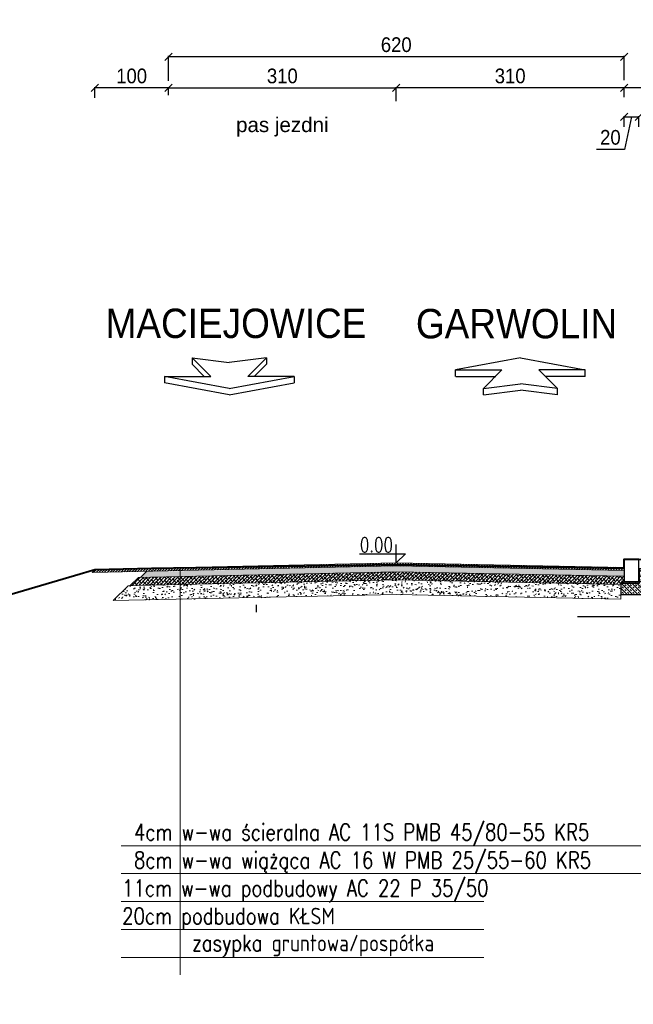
# Model space of a CAD drawing. Header units: metres. Extents: x 0 to 7550187, y 0 to 5738922.
# Tile 3 of 43: x 7549238 to 7549246, y 5738618 to 5738632. Entities that reach past the tile are written whole.
import ezdxf
from ezdxf import colors
from ezdxf.entities.mleader import LeaderData, LeaderLine
from ezdxf.enums import TextEntityAlignment as Align
from ezdxf.math import Vec2, Vec3

# ---------------------------------------------------------------- set-up
doc = ezdxf.new("R2010")
doc.units = ezdxf.units.M
doc.header["$PDSIZE"] = -1
for name, color, linetype, lineweight in [('_STYL_HATCH', 7, 'Continuous', 0), ('_STYL_JEZDNIA', 5, 'Continuous', 0), ('_STYL_OPIS', 4, 'Continuous', 0), ('BETASF1', 164, 'Continuous', 15), ('D_Przekroj_Linia_przekrojowa', 7, 'Continuous', 40), ('LAWY', 5, 'Continuous', 30)]:
    doc.layers.add(name, color=color, linetype=linetype, lineweight=lineweight)
for name, color, linetype in [('_STYL_OPISY', 7, 'Continuous'), ('_STYL_WYMIARY', 7, 'Continuous'), ('D_etykiety', 7, 'Continuous'), ('KRESK', 8, 'Continuous')]:
    doc.layers.add(name, color=color, linetype=linetype)
doc.styles.add('arial', font='arial.ttf', dxfattribs={"width": 0.9})
doc.styles.add('opis_1_50cm', font='arial.ttf', dxfattribs={"height": 12.5})
doc.styles.add('Romans', font='Romans.shx', dxfattribs={"width": 0.75})
doc.styles.get("Standard").update_dxf_attribs({"font": 'romans.shx', "width": 0.75})
doc.dimstyles.new('styl_1-100', dxfattribs={"dimscale": 0.05, "dimtxt": 4, "dimasz": 2, "dimexe": 0.2, "dimexo": 0.08, "dimgap": 1.2, "dimtad": 1, "dimdec": 0, "dimlfac": 100, "dimdsep": 46, "dimtxsty": 'arial', "dimblk": 'OBLIQUE', "dimcen": 1, "dimclrd": 256, "dimclre": 256, "dimclrt": 256, "dimadec": 0, "dimazin": 0, "dimtfac": 1, "dimtdec": 0, "dimtmove": 1, "dimatfit": 3, "dimfxl": 0, "dimlwd": -1, "dimlwe": -1, "dimarcsym": 0})
pattern_1 = [(43.00000000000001, (66584.79195471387, 58272.27298123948), (-0.02165344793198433, 0.02322048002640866), []), (133.0000000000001, (66584.79195471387, 58272.27298123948), (-0.06652737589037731, 0.02478751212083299), [0.079375, -0.047625])]
pattern_2 = [(43.30115242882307, (7549352.999638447, 5738692.038958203), (-0.01714582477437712, 0.01819397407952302), [])]
pattern_3 = [(47.99999999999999, (66524.74504928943, 58128.03520380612), (0.1815174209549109, -0.02228752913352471), [0.01905, -0.20955]), (353, (66524.74504928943, 58128.03520380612), (-0.02855416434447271, 0.1921704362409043), [0.01524, -0.16764058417]), (98.45144469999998, (66524.76017569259, 58128.03334651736), (0.1529632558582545, 0.1698828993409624), [0.01619000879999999, -0.1780902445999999]), (44.18420000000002, (66524.74682218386, 58128.08597286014), (0.2694466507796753, -0.05147723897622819), [0.028575, -0.314325]), (94.63555760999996, (66524.76927605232, 58128.08168311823), (0.2458945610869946, 0.2389901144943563), [0.02428502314, -0.2671356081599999]), (349.1841511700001, (66524.74682218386, 58128.08597286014), (0.245894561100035, 0.2389901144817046), [0.02285996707, -0.25145973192]), (19.00000000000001, (66524.77176348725, 58128.07239414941), (0.1479530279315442, -0.107494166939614), [0.01904999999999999, -0.2095499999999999]), (323.9999999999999, (66524.77176348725, 58128.07239414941), (0.06819244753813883, 0.1819189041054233), [0.01524, -0.16764]), (69.45144499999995, (66524.78409290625, 58128.06343630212), (0.2161454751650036, 0.074424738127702), [0.0161900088, -0.1780899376]), (35.50000000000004, (66524.74504928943, 58128.03520380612), (0.006037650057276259, 0.08439573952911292), [0, -0.165608, 0, -0.17018, 0, -0.168275]), (5.499999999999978, (66524.74504928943, 58128.03520380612), (0.07027520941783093, 0.09778757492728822), [0, -0.09702799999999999, 0, -0.161798, 0, -0.06413500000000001]), (325.5, (66524.6884417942, 58128.03718058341), (0.1353080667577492, -0.01045729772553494), [0, -0.0635, 0, -0.19812, 0, -0.26289]), (315.5000000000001, (66524.6630572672, 58128.03806703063), (0.1489263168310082, 0.02024136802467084), [0, -0.08255, 0, -0.131572, 0, -0.18669])]

# ---------------------------------------------------------------- blocks, each defined once
blk = doc.blocks.new('A$C72FD25B5')
at = {"layer": '_STYL_OPISY', "color": 4}
for p, q in [((0, 0), (-0.4409999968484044, -0.08189999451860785)), ((0, 0), (0.4410000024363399, -0.08190000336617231)), ((-0.4409999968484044, -0.08189999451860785), (-0.1260000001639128, -0.08189999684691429)), ((-0.1260000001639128, -0.08189999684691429), (-0.251999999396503, -0.2078999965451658)), ((0.1260000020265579, -0.08190000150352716), (0.2520000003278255, -0.2078999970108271)), ((0.4410000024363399, -0.08190000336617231), (0.1260000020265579, -0.08190000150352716)), ((-0.251999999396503, -0.2078999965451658), (2.793967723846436e-09, -0.1763999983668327)), ((0.2520000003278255, -0.2078999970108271), (2.793967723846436e-09, -0.1763999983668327))]:
    blk.add_line(p, q, dxfattribs=at)
at = {"layer": '_STYL_OPISY', "color": 8}
for p, q in [((-0.4412377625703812, -0.1259999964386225), (-0.4412377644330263, -0.08189999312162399)), ((-0.4390500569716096, -0.125999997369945), (-0.1681500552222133, -0.1259999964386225)), ((0.4410000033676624, -0.1260000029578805), (0.170099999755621, -0.1260000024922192)), ((0.4410000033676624, -0.1260000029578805), (0.4410000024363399, -0.08190000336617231)), ((-0.2522377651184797, -0.2519999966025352), (-0.2522377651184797, -0.2078999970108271)), ((-0.2519999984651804, -0.2519999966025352), (0, -0.2204999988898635)), ((0.2520000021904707, -0.251999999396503), (0, -0.2204999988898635)), ((0.2520000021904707, -0.251999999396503), (0.2520000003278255, -0.2078999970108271))]:
    blk.add_line(p, q, dxfattribs=at)
blk = doc.blocks.new('A$C729C77AD')
at = {"layer": '_STYL_OPISY', "color": 4}
for p, q in [((-0.1259999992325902, 0.1259999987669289), (-0.2520000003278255, 0.2520000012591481)), ((-0.2520000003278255, 0.2520000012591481), (1.862645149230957e-09, 0.2204999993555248)), ((0.2520000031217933, 0.2519999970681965), (1.862645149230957e-09, 0.2204999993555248)), ((0.1259999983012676, 0.1259999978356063), (0.2520000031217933, 0.2519999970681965)), ((-0.4409999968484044, 0.1260000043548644), (-0.1259999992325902, 0.1259999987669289)), ((-9.313225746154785e-10, 0.04410000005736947), (-0.4409999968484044, 0.1260000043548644)), ((-9.313225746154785e-10, 0.04410000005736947), (0.4410000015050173, 0.1259999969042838)), ((0.4410000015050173, 0.1259999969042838), (0.1259999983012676, 0.1259999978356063))]:
    blk.add_line(p, q, dxfattribs=at)
at = {"layer": '_STYL_OPISY', "color": 8}
for p, q in [((-0.2520000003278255, 0.2520000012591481), (-0.2519999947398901, 0.2079000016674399)), ((-0.170099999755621, 0.1260000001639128), (-0.2519999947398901, 0.2079000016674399)), ((0.170099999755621, 0.1259999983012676), (0.2520000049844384, 0.2078999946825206)), ((0.2520000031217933, 0.2519999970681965), (0.2520000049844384, 0.2078999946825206)), ((-0.4409999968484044, 0.1260000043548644), (-0.4409999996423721, 0.08190000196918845)), ((-9.313225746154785e-10, -4.656612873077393e-10), (-0.4409999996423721, 0.08190000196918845)), ((-9.313225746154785e-10, -4.656612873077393e-10), (0.4410000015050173, 0.08189999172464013)), ((0.4410000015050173, 0.1259999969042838), (0.4410000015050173, 0.08189999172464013))]:
    blk.add_line(p, q, dxfattribs=at)
blk = doc.blocks.new('_Oblique')
at = {"color": 0, "linetype": 'ByBlock', "lineweight": -2}
blk.add_line((-0.5, -0.5), (0.5, 0.5), dxfattribs=at)
blk = doc.blocks.new('*D79')
at = {"layer": '_STYL_WYMIARY', "transparency": 16777216}
for p, q in [((7549242.827887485, 5738630.419077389), (7549242.827887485, 5738630.606888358)), ((7549245.927888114, 5738630.596888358), (7549242.827887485, 5738630.596888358)), ((7549245.927888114, 5738630.506184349), (7549245.927888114, 5738630.606888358))]:
    blk.add_line(p, q, dxfattribs=at)
at = {"layer": 'Defpoints', "color": 0, "transparency": 16777216}
for p in [(7549242.827887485, 5738630.596888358), (7549245.927888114, 5738630.502184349), (7549242.827887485, 5738630.415077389)]:
    blk.add_point(p, dxfattribs=at)
at = {"layer": '_STYL_WYMIARY', "transparency": 16777216, "xscale": 0.1, "yscale": 0.1, "zscale": 0.1, "rotation": 180}
blk.add_blockref('_Oblique', (7549242.827887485, 5738630.596888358), dxfattribs=at)
at = {"layer": '_STYL_WYMIARY', "transparency": 16777216, "xscale": 0.1, "yscale": 0.1, "zscale": 0.1}
blk.add_blockref('_Oblique', (7549245.927888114, 5738630.596888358), dxfattribs=at)
at = {"layer": '_STYL_WYMIARY', "transparency": 16777216, "insert": (7549244.377887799, 5738630.759071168), "char_height": 0.2, "attachment_point": 5, "style": 'arial'}
blk.add_mtext('310', dxfattribs=at)
blk = doc.blocks.new('*D80')
at = {"layer": '_STYL_WYMIARY', "transparency": 16777216}
for p, q in [((7549239.727888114, 5738630.499404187), (7549239.727888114, 5738630.606888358)), ((7549239.727888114, 5738630.596888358), (7549242.827887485, 5738630.596888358)), ((7549242.827887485, 5738630.419077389), (7549242.827887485, 5738630.606888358))]:
    blk.add_line(p, q, dxfattribs=at)
at = {"layer": 'Defpoints', "color": 0, "transparency": 16777216}
for p in [(7549239.727888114, 5738630.495404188), (7549242.827887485, 5738630.596888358), (7549242.827887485, 5738630.415077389)]:
    blk.add_point(p, dxfattribs=at)
at = {"layer": '_STYL_WYMIARY', "transparency": 16777216, "xscale": 0.1, "yscale": 0.1, "zscale": 0.1, "rotation": 180}
blk.add_blockref('_Oblique', (7549239.727888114, 5738630.596888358), dxfattribs=at)
at = {"layer": '_STYL_WYMIARY', "transparency": 16777216, "xscale": 0.1, "yscale": 0.1, "zscale": 0.1}
blk.add_blockref('_Oblique', (7549242.827887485, 5738630.596888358), dxfattribs=at)
at = {"layer": '_STYL_WYMIARY', "transparency": 16777216, "insert": (7549241.277887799, 5738630.759071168), "char_height": 0.2, "attachment_point": 5, "style": 'arial'}
blk.add_mtext('310', dxfattribs=at)
blk = doc.blocks.new('*D81')
at = {"layer": '_STYL_WYMIARY', "transparency": 16777216}
for p, q in [((7549238.727888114, 5738630.463898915), (7549238.727888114, 5738630.606888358)), ((7549239.727888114, 5738630.596888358), (7549238.727888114, 5738630.596888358)), ((7549239.727888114, 5738630.502250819), (7549239.727888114, 5738630.606888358))]:
    blk.add_line(p, q, dxfattribs=at)
at = {"layer": 'Defpoints', "color": 0, "transparency": 16777216}
for p in [(7549238.727888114, 5738630.596888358), (7549239.727888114, 5738630.49825082), (7549238.727888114, 5738630.459898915)]:
    blk.add_point(p, dxfattribs=at)
at = {"layer": '_STYL_WYMIARY', "transparency": 16777216, "xscale": 0.1, "yscale": 0.1, "zscale": 0.1, "rotation": 180}
blk.add_blockref('_Oblique', (7549238.727888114, 5738630.596888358), dxfattribs=at)
at = {"layer": '_STYL_WYMIARY', "transparency": 16777216, "xscale": 0.1, "yscale": 0.1, "zscale": 0.1}
blk.add_blockref('_Oblique', (7549239.727888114, 5738630.596888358), dxfattribs=at)
at = {"layer": '_STYL_WYMIARY', "transparency": 16777216, "insert": (7549239.227888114, 5738630.759002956), "char_height": 0.2, "attachment_point": 5, "style": 'arial'}
blk.add_mtext('100', dxfattribs=at)
blk = doc.blocks.new('*D82')
at = {"layer": '_STYL_WYMIARY', "transparency": 16777216}
for p, q in [((7549245.927888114, 5738630.472697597), (7549245.927888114, 5738630.606888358)), ((7549248.223423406, 5738630.596888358), (7549245.927888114, 5738630.596888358)), ((7549248.223423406, 5738630.466294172), (7549248.223423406, 5738630.606888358))]:
    blk.add_line(p, q, dxfattribs=at)
at = {"layer": 'Defpoints', "color": 0, "transparency": 16777216}
for p in [(7549245.927888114, 5738630.596888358), (7549245.927888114, 5738630.468697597), (7549248.223423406, 5738630.462294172)]:
    blk.add_point(p, dxfattribs=at)
at = {"layer": '_STYL_WYMIARY', "transparency": 16777216, "xscale": 0.1, "yscale": 0.1, "zscale": 0.1, "rotation": 180}
blk.add_blockref('_Oblique', (7549245.927888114, 5738630.596888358), dxfattribs=at)
at = {"layer": '_STYL_WYMIARY', "transparency": 16777216, "xscale": 0.1, "yscale": 0.1, "zscale": 0.1}
blk.add_blockref('_Oblique', (7549248.223423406, 5738630.596888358), dxfattribs=at)
at = {"layer": '_STYL_WYMIARY', "transparency": 16777216, "insert": (7549247.07565576, 5738630.759071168), "char_height": 0.2, "attachment_point": 5, "style": 'arial'}
blk.add_mtext('230', dxfattribs=at)
blk = doc.blocks.new('*D83')
at = {"layer": '_STYL_WYMIARY', "transparency": 16777216}
for p, q in [((7549239.727888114, 5738630.694716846), (7549239.727888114, 5738631.03201519)), ((7549245.927888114, 5738630.701497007), (7549245.927888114, 5738631.03201519)), ((7549245.927888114, 5738631.02201519), (7549239.727888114, 5738631.02201519))]:
    blk.add_line(p, q, dxfattribs=at)
at = {"layer": 'Defpoints', "color": 0, "transparency": 16777216}
for p in [(7549239.727888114, 5738631.02201519), (7549239.727888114, 5738630.690716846), (7549245.927888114, 5738630.697497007)]:
    blk.add_point(p, dxfattribs=at)
at = {"layer": '_STYL_WYMIARY', "transparency": 16777216, "xscale": 0.1, "yscale": 0.1, "zscale": 0.1, "rotation": 180}
blk.add_blockref('_Oblique', (7549239.727888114, 5738631.02201519), dxfattribs=at)
at = {"layer": '_STYL_WYMIARY', "transparency": 16777216, "xscale": 0.1, "yscale": 0.1, "zscale": 0.1}
blk.add_blockref('_Oblique', (7549245.927888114, 5738631.02201519), dxfattribs=at)
at = {"layer": '_STYL_WYMIARY', "transparency": 16777216, "insert": (7549242.827888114, 5738631.184129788), "char_height": 0.2, "attachment_point": 5, "style": 'arial'}
blk.add_mtext('620', dxfattribs=at)
blk = doc.blocks.new('*X5')
at = {"color": 0}
for p, q in [((-348.75, 231.25), (-348.75, 231.25)), ((-348.75, 230), (-348.75, 230)), ((-348.4375, 231.875), (-348.4375, 231.875)), ((-348.4375, 230.625), (-348.4375, 230.625)), ((-348.125, 232.5), (-348.125, 232.5)), ((-348.125, 231.25), (-348.125, 231.25)), ((-348.125, 230), (-348.125, 230)), ((-347.8125, 231.875), (-347.8125, 231.875)), ((-347.8125, 230.625), (-347.8125, 230.625)), ((-347.5, 232.5), (-347.5, 232.5)), ((-347.5, 231.25), (-347.5, 231.25)), ((-347.5, 230), (-347.5, 230)), ((-347.1875, 231.875), (-347.1875, 231.875)), ((-347.1875, 230.625), (-347.1875, 230.625)), ((-346.875, 232.5), (-346.875, 232.5)), ((-346.875, 231.25), (-346.875, 231.25)), ((-346.875, 230), (-346.875, 230)), ((-346.5625, 231.875), (-346.5625, 231.875)), ((-346.5625, 230.625), (-346.5625, 230.625)), ((-346.25, 232.5), (-346.25, 232.5)), ((-346.25, 231.25), (-346.25, 231.25)), ((-346.25, 230), (-346.25, 230)), ((-345.9375, 231.875), (-345.9375, 231.875)), ((-345.9375, 230.625), (-345.9375, 230.625)), ((-345.625, 232.5), (-345.625, 232.5)), ((-345.625, 231.25), (-345.625, 231.25)), ((-345.625, 230), (-345.625, 230)), ((-345.3125, 231.875), (-345.3125, 231.875)), ((-345.3125, 230.625), (-345.3125, 230.625)), ((-345, 232.5), (-345, 232.5)), ((-345, 231.25), (-345, 231.25)), ((-345, 230), (-345, 230)), ((-344.6875, 231.875), (-344.6875, 231.875)), ((-344.6875, 230.625), (-344.6875, 230.625)), ((-344.375, 232.5), (-344.375, 232.5)), ((-344.375, 231.25), (-344.375, 231.25)), ((-344.375, 230), (-344.375, 230)), ((-344.0625, 231.875), (-344.0625, 231.875)), ((-344.0625, 230.625), (-344.0625, 230.625)), ((-343.75, 232.5), (-343.75, 232.5)), ((-343.75, 231.25), (-343.75, 231.25)), ((-343.75, 230), (-343.75, 230)), ((-343.4375, 231.875), (-343.4375, 231.875)), ((-343.4375, 230.625), (-343.4375, 230.625)), ((-343.125, 232.5), (-343.125, 232.5)), ((-343.125, 231.25), (-343.125, 231.25)), ((-343.125, 230), (-343.125, 230)), ((-342.8125, 231.875), (-342.8125, 231.875)), ((-342.8125, 230.625), (-342.8125, 230.625)), ((-342.5, 232.5), (-342.5, 232.5)), ((-342.5, 231.25), (-342.5, 231.25)), ((-342.5, 230), (-342.5, 230)), ((-342.1875, 231.875), (-342.1875, 231.875)), ((-342.1875, 230.625), (-342.1875, 230.625)), ((-341.875, 232.5), (-341.875, 232.5)), ((-341.875, 231.25), (-341.875, 231.25)), ((-341.875, 230), (-341.875, 230)), ((-341.5625, 231.875), (-341.5625, 231.875)), ((-341.5625, 230.625), (-341.5625, 230.625)), ((-341.25, 232.5), (-341.25, 232.5)), ((-341.25, 231.25), (-341.25, 231.25)), ((-341.25, 230), (-341.25, 230)), ((-340.9375, 231.875), (-340.9375, 231.875)), ((-340.9375, 230.625), (-340.9375, 230.625)), ((-340.625, 232.5), (-340.625, 232.5)), ((-340.625, 231.25), (-340.625, 231.25)), ((-340.625, 230), (-340.625, 230)), ((-340.3125, 231.875), (-340.3125, 231.875)), ((-340.3125, 230.625), (-340.3125, 230.625)), ((-340, 232.5), (-340, 232.5)), ((-340, 231.25), (-340, 231.25)), ((-340, 230), (-340, 230)), ((-339.6875, 231.875), (-339.6875, 231.875)), ((-339.6875, 230.625), (-339.6875, 230.625)), ((-339.375, 232.5), (-339.375, 232.5)), ((-339.375, 231.25), (-339.375, 231.25)), ((-339.375, 230), (-339.375, 230)), ((-339.0625, 231.875), (-339.0625, 231.875)), ((-339.0625, 230.625), (-339.0625, 230.625)), ((-338.75, 232.5), (-338.75, 232.5)), ((-338.75, 231.25), (-338.75, 231.25)), ((-338.75, 230), (-338.75, 230)), ((-338.4375, 231.875), (-338.4375, 231.875)), ((-338.4375, 230.625), (-338.4375, 230.625)), ((-338.125, 232.5), (-338.125, 232.5)), ((-338.125, 231.25), (-338.125, 231.25)), ((-338.125, 230), (-338.125, 230)), ((-337.8125, 231.875), (-337.8125, 231.875)), ((-337.8125, 230.625), (-337.8125, 230.625)), ((-337.5, 232.5), (-337.5, 232.5)), ((-337.5, 231.25), (-337.5, 231.25)), ((-337.5, 230), (-337.5, 230)), ((-337.1875, 231.875), (-337.1875, 231.875)), ((-337.1875, 230.625), (-337.1875, 230.625)), ((-336.875, 232.5), (-336.875, 232.5)), ((-336.875, 231.25), (-336.875, 231.25)), ((-336.875, 230), (-336.875, 230)), ((-336.5625, 231.875), (-336.5625, 231.875)), ((-336.5625, 230.625), (-336.5625, 230.625)), ((-336.25, 232.5), (-336.25, 232.5)), ((-336.25, 231.25), (-336.25, 231.25)), ((-336.25, 230), (-336.25, 230)), ((-335.9375, 231.875), (-335.9375, 231.875)), ((-335.9375, 230.625), (-335.9375, 230.625)), ((-335.625, 232.5), (-335.625, 232.5)), ((-335.625, 231.25), (-335.625, 231.25)), ((-335.625, 230), (-335.625, 230)), ((-335.3125, 231.875), (-335.3125, 231.875)), ((-335.3125, 230.625), (-335.3125, 230.625)), ((-335, 232.5), (-335, 232.5)), ((-335, 231.25), (-335, 231.25)), ((-335, 230), (-335, 230)), ((-334.6875, 231.875), (-334.6875, 231.875)), ((-334.6875, 230.625), (-334.6875, 230.625)), ((-334.375, 232.5), (-334.375, 232.5)), ((-334.375, 231.25), (-334.375, 231.25)), ((-334.375, 230), (-334.375, 230)), ((-334.0625, 231.875), (-334.0625, 231.875)), ((-334.0625, 230.625), (-334.0625, 230.625)), ((-333.75, 232.5), (-333.75, 232.5)), ((-333.75, 231.25), (-333.75, 231.25)), ((-333.75, 230), (-333.75, 230)), ((-333.4375, 231.875), (-333.4375, 231.875)), ((-333.4375, 230.625), (-333.4375, 230.625)), ((-333.125, 232.5), (-333.125, 232.5)), ((-333.125, 231.25), (-333.125, 231.25)), ((-333.125, 230), (-333.125, 230)), ((-332.8125, 231.875), (-332.8125, 231.875)), ((-332.8125, 230.625), (-332.8125, 230.625)), ((-332.5, 232.5), (-332.5, 232.5)), ((-332.5, 231.25), (-332.5, 231.25)), ((-332.5, 230), (-332.5, 230)), ((-332.1875, 231.875), (-332.1875, 231.875)), ((-332.1875, 230.625), (-332.1875, 230.625)), ((-331.875, 232.5), (-331.875, 232.5)), ((-331.875, 231.25), (-331.875, 231.25)), ((-331.875, 230), (-331.875, 230)), ((-331.5625, 231.875), (-331.5625, 231.875)), ((-331.5625, 230.625), (-331.5625, 230.625)), ((-331.25, 232.5), (-331.25, 232.5)), ((-331.25, 231.25), (-331.25, 231.25)), ((-331.25, 230), (-331.25, 230)), ((-330.9375, 231.875), (-330.9375, 231.875)), ((-330.9375, 230.625), (-330.9375, 230.625)), ((-330.625, 232.5), (-330.625, 232.5)), ((-330.625, 231.25), (-330.625, 231.25)), ((-330.625, 230), (-330.625, 230)), ((-330.3125, 231.875), (-330.3125, 231.875)), ((-330.3125, 230.625), (-330.3125, 230.625)), ((-330, 232.5), (-330, 232.5)), ((-330, 231.25), (-330, 231.25)), ((-330, 230), (-330, 230)), ((-329.6875, 231.875), (-329.6875, 231.875)), ((-329.6875, 230.625), (-329.6875, 230.625)), ((-329.375, 232.5), (-329.375, 232.5)), ((-329.375, 231.25), (-329.375, 231.25)), ((-329.375, 230), (-329.375, 230)), ((-329.0625, 231.875), (-329.0625, 231.875)), ((-329.0625, 230.625), (-329.0625, 230.625)), ((-328.75, 232.5), (-328.75, 232.5)), ((-328.75, 231.25), (-328.75, 231.25)), ((-328.75, 230), (-328.75, 230)), ((-328.4375, 230.625), (-328.4375, 230.625))]:
    blk.add_line(p, q, dxfattribs=at)
blk = doc.blocks.new('*X6')
at = {"color": 0}
for p, q in [((-348.75, 231.25), (-348.75, 231.25)), ((-348.75, 230), (-348.75, 230)), ((-348.4375, 231.875), (-348.4375, 231.875)), ((-348.4375, 230.625), (-348.4375, 230.625)), ((-348.125, 232.5), (-348.125, 232.5)), ((-348.125, 231.25), (-348.125, 231.25)), ((-348.125, 230), (-348.125, 230)), ((-347.8125, 231.875), (-347.8125, 231.875)), ((-347.8125, 230.625), (-347.8125, 230.625)), ((-347.5, 232.5), (-347.5, 232.5)), ((-347.5, 231.25), (-347.5, 231.25)), ((-347.5, 230), (-347.5, 230)), ((-347.1875, 231.875), (-347.1875, 231.875)), ((-347.1875, 230.625), (-347.1875, 230.625)), ((-346.875, 232.5), (-346.875, 232.5)), ((-346.875, 231.25), (-346.875, 231.25)), ((-346.875, 230), (-346.875, 230)), ((-346.5625, 231.875), (-346.5625, 231.875)), ((-346.5625, 230.625), (-346.5625, 230.625)), ((-346.25, 232.5), (-346.25, 232.5)), ((-346.25, 231.25), (-346.25, 231.25)), ((-346.25, 230), (-346.25, 230)), ((-345.9375, 231.875), (-345.9375, 231.875)), ((-345.9375, 230.625), (-345.9375, 230.625)), ((-345.625, 232.5), (-345.625, 232.5)), ((-345.625, 231.25), (-345.625, 231.25)), ((-345.625, 230), (-345.625, 230)), ((-345.3125, 231.875), (-345.3125, 231.875)), ((-345.3125, 230.625), (-345.3125, 230.625)), ((-345, 232.5), (-345, 232.5)), ((-345, 231.25), (-345, 231.25)), ((-345, 230), (-345, 230)), ((-344.6875, 231.875), (-344.6875, 231.875)), ((-344.6875, 230.625), (-344.6875, 230.625)), ((-344.375, 232.5), (-344.375, 232.5)), ((-344.375, 231.25), (-344.375, 231.25)), ((-344.375, 230), (-344.375, 230)), ((-344.0625, 231.875), (-344.0625, 231.875)), ((-344.0625, 230.625), (-344.0625, 230.625)), ((-343.75, 232.5), (-343.75, 232.5)), ((-343.75, 231.25), (-343.75, 231.25)), ((-343.75, 230), (-343.75, 230)), ((-343.4375, 231.875), (-343.4375, 231.875)), ((-343.4375, 230.625), (-343.4375, 230.625)), ((-343.125, 232.5), (-343.125, 232.5)), ((-343.125, 231.25), (-343.125, 231.25)), ((-343.125, 230), (-343.125, 230)), ((-342.8125, 231.875), (-342.8125, 231.875)), ((-342.8125, 230.625), (-342.8125, 230.625)), ((-342.5, 232.5), (-342.5, 232.5)), ((-342.5, 231.25), (-342.5, 231.25)), ((-342.5, 230), (-342.5, 230)), ((-342.1875, 231.875), (-342.1875, 231.875)), ((-342.1875, 230.625), (-342.1875, 230.625)), ((-341.875, 232.5), (-341.875, 232.5)), ((-341.875, 231.25), (-341.875, 231.25)), ((-341.875, 230), (-341.875, 230)), ((-341.5625, 231.875), (-341.5625, 231.875)), ((-341.5625, 230.625), (-341.5625, 230.625)), ((-341.25, 232.5), (-341.25, 232.5)), ((-341.25, 231.25), (-341.25, 231.25)), ((-341.25, 230), (-341.25, 230)), ((-340.9375, 231.875), (-340.9375, 231.875)), ((-340.9375, 230.625), (-340.9375, 230.625)), ((-340.625, 232.5), (-340.625, 232.5)), ((-340.625, 231.25), (-340.625, 231.25)), ((-340.625, 230), (-340.625, 230)), ((-340.3125, 231.875), (-340.3125, 231.875)), ((-340.3125, 230.625), (-340.3125, 230.625)), ((-340, 232.5), (-340, 232.5)), ((-340, 231.25), (-340, 231.25)), ((-340, 230), (-340, 230)), ((-339.6875, 231.875), (-339.6875, 231.875)), ((-339.6875, 230.625), (-339.6875, 230.625)), ((-339.375, 232.5), (-339.375, 232.5)), ((-339.375, 231.25), (-339.375, 231.25)), ((-339.375, 230), (-339.375, 230)), ((-339.0625, 231.875), (-339.0625, 231.875)), ((-339.0625, 230.625), (-339.0625, 230.625)), ((-338.75, 232.5), (-338.75, 232.5)), ((-338.75, 231.25), (-338.75, 231.25)), ((-338.75, 230), (-338.75, 230)), ((-338.4375, 231.875), (-338.4375, 231.875)), ((-338.4375, 230.625), (-338.4375, 230.625)), ((-338.125, 232.5), (-338.125, 232.5)), ((-338.125, 231.25), (-338.125, 231.25)), ((-338.125, 230), (-338.125, 230)), ((-337.8125, 231.875), (-337.8125, 231.875)), ((-337.8125, 230.625), (-337.8125, 230.625)), ((-337.5, 232.5), (-337.5, 232.5)), ((-337.5, 231.25), (-337.5, 231.25)), ((-337.5, 230), (-337.5, 230)), ((-337.1875, 231.875), (-337.1875, 231.875)), ((-337.1875, 230.625), (-337.1875, 230.625)), ((-336.875, 232.5), (-336.875, 232.5)), ((-336.875, 231.25), (-336.875, 231.25)), ((-336.875, 230), (-336.875, 230)), ((-336.5625, 231.875), (-336.5625, 231.875)), ((-336.5625, 230.625), (-336.5625, 230.625)), ((-336.25, 232.5), (-336.25, 232.5)), ((-336.25, 231.25), (-336.25, 231.25)), ((-336.25, 230), (-336.25, 230)), ((-335.9375, 231.875), (-335.9375, 231.875)), ((-335.9375, 230.625), (-335.9375, 230.625)), ((-335.625, 232.5), (-335.625, 232.5)), ((-335.625, 231.25), (-335.625, 231.25)), ((-335.625, 230), (-335.625, 230)), ((-335.3125, 231.875), (-335.3125, 231.875)), ((-335.3125, 230.625), (-335.3125, 230.625)), ((-335, 232.5), (-335, 232.5)), ((-335, 231.25), (-335, 231.25)), ((-335, 230), (-335, 230)), ((-334.6875, 231.875), (-334.6875, 231.875)), ((-334.6875, 230.625), (-334.6875, 230.625)), ((-334.375, 232.5), (-334.375, 232.5)), ((-334.375, 231.25), (-334.375, 231.25)), ((-334.375, 230), (-334.375, 230)), ((-334.0625, 231.875), (-334.0625, 231.875)), ((-334.0625, 230.625), (-334.0625, 230.625)), ((-333.75, 232.5), (-333.75, 232.5)), ((-333.75, 231.25), (-333.75, 231.25)), ((-333.75, 230), (-333.75, 230)), ((-333.4375, 231.875), (-333.4375, 231.875)), ((-333.4375, 230.625), (-333.4375, 230.625)), ((-333.125, 232.5), (-333.125, 232.5)), ((-333.125, 231.25), (-333.125, 231.25)), ((-333.125, 230), (-333.125, 230)), ((-332.8125, 231.875), (-332.8125, 231.875)), ((-332.8125, 230.625), (-332.8125, 230.625)), ((-332.5, 232.5), (-332.5, 232.5)), ((-332.5, 231.25), (-332.5, 231.25)), ((-332.5, 230), (-332.5, 230)), ((-332.1875, 231.875), (-332.1875, 231.875)), ((-332.1875, 230.625), (-332.1875, 230.625)), ((-331.875, 232.5), (-331.875, 232.5)), ((-331.875, 231.25), (-331.875, 231.25)), ((-331.875, 230), (-331.875, 230)), ((-331.5625, 231.875), (-331.5625, 231.875)), ((-331.5625, 230.625), (-331.5625, 230.625)), ((-331.25, 232.5), (-331.25, 232.5)), ((-331.25, 231.25), (-331.25, 231.25)), ((-331.25, 230), (-331.25, 230)), ((-330.9375, 231.875), (-330.9375, 231.875)), ((-330.9375, 230.625), (-330.9375, 230.625)), ((-330.625, 232.5), (-330.625, 232.5)), ((-330.625, 231.25), (-330.625, 231.25)), ((-330.625, 230), (-330.625, 230)), ((-330.3125, 231.875), (-330.3125, 231.875)), ((-330.3125, 230.625), (-330.3125, 230.625)), ((-330, 232.5), (-330, 232.5)), ((-330, 231.25), (-330, 231.25)), ((-330, 230), (-330, 230)), ((-329.6875, 231.875), (-329.6875, 231.875)), ((-329.6875, 230.625), (-329.6875, 230.625)), ((-329.375, 232.5), (-329.375, 232.5)), ((-329.375, 231.25), (-329.375, 231.25)), ((-329.375, 230), (-329.375, 230)), ((-329.0625, 231.875), (-329.0625, 231.875)), ((-329.0625, 230.625), (-329.0625, 230.625)), ((-328.75, 232.5), (-328.75, 232.5)), ((-328.75, 231.25), (-328.75, 231.25)), ((-328.75, 230), (-328.75, 230)), ((-328.4375, 230.625), (-328.4375, 230.625))]:
    blk.add_line(p, q, dxfattribs=at)
blk = doc.blocks.new('*D84')
at = {"layer": '_STYL_WYMIARY', "transparency": 16777216}
for p, q in [((7549245.927888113, 5738630.066988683), (7549245.927888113, 5738630.213370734)), ((7549245.927888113, 5738630.203370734), (7549246.127888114, 5738630.203370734)), ((7549246.027888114, 5738630.203370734), (7549245.931194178, 5738629.762231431)), ((7549246.127888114, 5738630.068137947), (7549246.127888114, 5738630.213370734)), ((7549245.931194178, 5738629.762231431), (7549245.550894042, 5738629.762231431))]:
    blk.add_line(p, q, dxfattribs=at)
at = {"layer": 'Defpoints', "color": 0, "transparency": 16777216}
for p in [(7549246.127888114, 5738630.203370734), (7549245.927888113, 5738630.062988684), (7549246.127888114, 5738630.064137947)]:
    blk.add_point(p, dxfattribs=at)
at = {"layer": '_STYL_WYMIARY', "transparency": 16777216, "xscale": 0.1, "yscale": 0.1, "zscale": 0.1, "rotation": 180}
blk.add_blockref('_Oblique', (7549245.927888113, 5738630.203370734), dxfattribs=at)
at = {"layer": '_STYL_WYMIARY', "transparency": 16777216, "xscale": 0.1, "yscale": 0.1, "zscale": 0.1}
blk.add_blockref('_Oblique', (7549246.127888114, 5738630.203370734), dxfattribs=at)
at = {"layer": '_STYL_WYMIARY', "transparency": 16777216, "insert": (7549245.74104411, 5738629.924346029), "char_height": 0.2, "attachment_point": 5, "style": 'arial'}
blk.add_mtext('20', dxfattribs=at)
blk = doc.blocks.new('kota')
at = {"color": 0, "linetype": 'ByBlock', "lineweight": -2}
for p, q in [((0, 0), (0, 1)), ((2, 0.5), (-0.5, 0.5)), ((-0.5, 0.5), (0, 0))]:
    blk.add_line(p, q, dxfattribs=at)

msp = doc.modelspace()

# ---------------------------------------------------------------- hatches: boundary and pattern name
at = {"layer": '_STYL_HATCH', "transparency": 33554526}
h = msp.add_hatch(dxfattribs=at)
h.set_pattern_fill('ANSI31', color=256, scale=0.2, angle=-1.698847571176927)
h.set_pattern_definition(pattern_2)
h.paths.add_polyline_path([(7549238.727888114, 5738624.048923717), (7549238.689817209, 5738624.010964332), (7549242.827830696, 5738624.098921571), (7549242.827889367, 5738624.138921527), (7549239.828452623, 5738624.065179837)])
h = msp.add_hatch(dxfattribs=at)
h.set_pattern_fill('CROSS', color=256, scale=0.12, angle=-1.698847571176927)
h.set_pattern_definition([(358.301152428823, (7549352.999638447, 5738692.038958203), (0.0308761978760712, 0.02909742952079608), [0.01499999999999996, -0.04499999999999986]), (88.30115242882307, (7549353.006912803, 5738692.031239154), (-0.02909742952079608, 0.0308761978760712), [0.015, -0.04499999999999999])])
h.paths.add_polyline_path([(7549239.434119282, 5738624.026782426), (7549239.35249085, 5738623.945319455), (7549242.827955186, 5738624.018923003), (7549242.827830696, 5738624.098921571), (7549239.788419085, 5738624.024183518)])
h = msp.add_hatch(dxfattribs=at)
h.set_pattern_fill('ANSI31', color=256, scale=0.2, angle=-1.698847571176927)
h.set_pattern_definition(pattern_2)
h.paths.add_polyline_path([(7549245.927953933, 5738624.037929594), (7549245.927888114, 5738624.077940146), (7549245.829151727, 5738624.079882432), (7549242.827891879, 5738624.138921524), (7549242.827832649, 5738624.098921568), (7549245.867634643, 5738624.039224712)])
h = msp.add_hatch(dxfattribs=at)
h.set_pattern_fill('CROSS', color=256, scale=0.12, angle=-1.698847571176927)
h.set_pattern_definition([(358.301152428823, (7549352.943524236, 5738692.038958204), (0.0308761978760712, 0.02909742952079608), [0.01499999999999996, -0.04499999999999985]), (88.30115242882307, (7549352.950798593, 5738692.031239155), (-0.02909742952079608, 0.0308761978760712), [0.015, -0.04499999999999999])])
h.paths.add_polyline_path([(7549242.827887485, 5738624.098909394), (7549242.827955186, 5738624.018923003), (7549245.927888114, 5738623.957942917), (7549245.927888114, 5738624.032352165)])
h = msp.add_hatch(dxfattribs=at)
h.set_pattern_fill('ANSI38', color=256, scale=0.01, angle=358)
h.set_pattern_definition(pattern_1)
h.paths.add_polyline_path([(7549239.209904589, 5738623.830982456), (7549239.264391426, 5738623.835315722), (7549242.827955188, 5738623.908923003), (7549242.827955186, 5738624.018923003), (7549239.320772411, 5738623.941525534)])
h = msp.add_hatch(dxfattribs=at)
h.set_pattern_fill('ANSI38', color=256, scale=0.01, angle=358)
h.set_pattern_definition(pattern_1)
h.paths.add_polyline_path([(7549245.882888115, 5738623.858923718), (7549245.927953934, 5738623.888967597), (7549245.927953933, 5738623.957941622), (7549242.827955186, 5738624.018923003), (7549242.827955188, 5738623.908923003), (7549245.882888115, 5738623.84882813)])
h = msp.add_hatch(dxfattribs=at)
h.set_pattern_fill('AR-CONC', color=256, scale=0.001, angle=358)
h.set_pattern_definition(pattern_3)
h.paths.add_polyline_path([(7549238.977499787, 5738623.627090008), (7549240.856813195, 5738623.667030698), (7549242.827887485, 5738623.708921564), (7549242.827955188, 5738623.908923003), (7549239.181272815, 5738623.830266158)])
h = msp.add_hatch(dxfattribs=at)
h.set_pattern_fill('AR-CONC', color=256, scale=0.001, angle=358)
h.set_pattern_definition(pattern_3)
h.paths.add_polyline_path([(7549245.882888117, 5738623.748923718), (7549245.881556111, 5738623.778967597), (7549245.883216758, 5738623.848821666), (7549242.827955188, 5738623.908923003), (7549242.827887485, 5738623.708921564), (7549245.883149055, 5738623.648820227)])
at = {"layer": '_STYL_OPISY', "transparency": 33554483}
h = msp.add_hatch(dxfattribs=at)
h.set_pattern_fill('ANGLE', color=256)
h.set_pattern_definition([(0, (66524.74504928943, 58128.03520380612), (0, 6.985), [5.08, -1.905]), (90, (66524.74504928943, 58128.03520380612), (-6.985, 4.277078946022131e-16), [5.08, -1.905])])
edge = h.paths.add_edge_path()
edge.add_line((7549248.72907761, 5738623.454157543), (7549238.044412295, 5738623.614406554))
edge.add_line((7549238.044412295, 5738623.614406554), (7549237.931027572, 5738623.516096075))
edge.add_line((7549237.931027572, 5738623.516096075), (7549248.727450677, 5738623.354149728))
at = {"layer": 'KRESK', "linetype": 'Continuous'}
h = msp.add_hatch(dxfattribs=at)
h.set_pattern_fill('TRANS', color=256, scale=0.008, angle=315, style=0)
h.set_pattern_definition([(315, (7549278.177198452, 5738610.252658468), (0.03592102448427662, 0.0359210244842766), []), (315, (7549278.195158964, 5738610.27061898), (0.03592102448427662, 0.0359210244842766), [0.0254, -0.0254])])
h.paths.add_polyline_path([(7549246.284138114, 5738624.058923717), (7549246.132888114, 5738624.058923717), (7549246.132888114, 5738623.858923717), (7549245.882888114, 5738623.858923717), (7549245.882888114, 5738623.708923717), (7549246.284138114, 5738623.708923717)])

# ---------------------------------------------------------------- linework, layer by layer
at = {"layer": '_STYL_HATCH', "color": 7}
for p, q in [((7549239.498516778, 5738624.067937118), (7549239.487888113, 5738624.067937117)), ((7549238.727888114, 5738624.048923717), (7549238.689817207, 5738624.010964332))]:
    msp.add_line(p, q, dxfattribs=at)
at = {"layer": '_STYL_JEZDNIA'}
msp.add_line((7549245.882888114, 5738623.708923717), (7549245.882888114, 5738623.64882536), dxfattribs=at)
for points in [[(7549238.689737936, 5738624.010962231), (7549242.827955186, 5738624.098910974), (7549245.927953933, 5738624.037929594)], [(7549239.323067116, 5738623.943813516), (7549239.209904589, 5738623.830982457)], [(7549239.323067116, 5738623.943813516), (7549239.487953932, 5738623.947938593), (7549242.827955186, 5738624.018923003), (7549245.927953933, 5738623.957941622)], [(7549239.434119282, 5738624.026782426), (7549239.35249085, 5738623.945319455)], [(7549239.180480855, 5738623.829476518), (7549238.977499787, 5738623.627090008)], [(7549239.181272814, 5738623.830266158), (7549239.487953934, 5738623.837938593), (7549242.827955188, 5738623.908923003), (7549245.883216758, 5738623.848821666)], [(7549238.977499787, 5738623.627090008), (7549242.827887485, 5738623.708921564), (7549245.883149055, 5738623.648820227)]]:
    msp.add_lwpolyline(points, dxfattribs=at)
at = {"layer": '_STYL_JEZDNIA', "color": 3}
for points in [[(7549238.727888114, 5738624.048923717), (7549239.487888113, 5738624.067937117), (7549242.827889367, 5738624.138921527), (7549245.927888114, 5738624.077940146)], [(7549238.727888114, 5738624.048923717), (7549238.689817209, 5738624.010964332)]]:
    msp.add_lwpolyline(points, dxfattribs=at)
at = {"layer": '_STYL_OPIS', "color": 5, "ltscale": 0.2}
for p, q in [((7549239.88993003, 5738624.055705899), (7549239.88993003, 5738618.541563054)), ((7549246.425200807, 5738620.295454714), (7549239.086373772, 5738620.295454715)), ((7549246.428054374, 5738619.915454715), (7549239.086373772, 5738619.915454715)), ((7549244.018376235, 5738619.535454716), (7549239.086373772, 5738619.535454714)), ((7549244.018376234, 5738619.155454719), (7549239.086373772, 5738619.155454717)), ((7549244.018376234, 5738618.775454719), (7549239.086373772, 5738618.775454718))]:
    msp.add_line(p, q, dxfattribs=at)
at = {"layer": 'BETASF1', "color": 4, "lineweight": -3}
msp.add_lwpolyline([(7549245.927888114, 5738623.888923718), (7549246.127888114, 5738623.888923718), (7549246.127888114, 5738624.188923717), (7549245.927888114, 5738624.188923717)], close=True, dxfattribs=at)
at = {"layer": 'D_Przekroj_Linia_przekrojowa'}
msp.add_lwpolyline([(7549236.672502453, 5738623.446977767), (7549238.448516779, 5738623.967863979), (7549238.728527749, 5738624.049561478), (7549239.498516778, 5738624.067937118), (7549242.808875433, 5738624.117937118), (7549245.927888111, 5738624.067937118), (7549245.927888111, 5738624.188923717), (7549248.147878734, 5738624.148923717)], dxfattribs=at)
at = {"layer": 'LAWY'}
for p, q in [((7549245.882888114, 5738623.858923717), (7549245.927888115, 5738623.888923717)), ((7549246.132888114, 5738623.858923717), (7549245.922888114, 5738623.858923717))]:
    msp.add_line(p, q, dxfattribs=at)
msp.add_lwpolyline([(7549245.882888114, 5738623.858923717), (7549245.882888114, 5738623.708923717), (7549246.284138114, 5738623.708923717), (7549246.284138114, 5738624.058923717), (7549246.132888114, 5738624.058923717), (7549246.132888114, 5738623.858923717)], close=True, dxfattribs=at)

# ---------------------------------------------------------------- block references
at = {"layer": '_STYL_OPIS', "ltscale": 0.025, "xscale": 2, "yscale": 2, "zscale": 2}
for name, p in [('A$C729C77AD', (7549240.557041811, 5738626.424173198)), ('A$C72FD25B5', (7549244.51716352, 5738626.928173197))]:
    msp.add_blockref(name, p, dxfattribs=at)
at = {"layer": 'D_etykiety', "color": 7, "linetype": 'Continuous', "lineweight": -3, "xscale": -0.25, "yscale": 0.25, "zscale": 0.25}
msp.add_blockref('kota', (7549242.827889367, 5738624.138921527), dxfattribs=at)
at = {"layer": 'KRESK', "color": 8, "lineweight": 0, "xscale": 0.01, "yscale": 0.01, "zscale": 0.01}
for name in ['*X5', '*X6']:
    msp.add_blockref(name, (7549249.413812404, 5738621.562572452), dxfattribs=at)

# ---------------------------------------------------------------- texts
at = {"style": 'opis_1_50cm'}
msp.add_text('pas jezdni', height=0.2, rotation=5.069281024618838e-07, dxfattribs=at).set_placement((7549240.649018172, 5738629.997136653))
at = {"layer": '_STYL_OPIS', "color": 3, "style": 'arial', "width": 0.9}
for s, p in [('MACIEJOWICE', (7549240.647517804, 5738627.397244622)), ('GARWOLIN', (7549244.464432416, 5738627.392905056))]:
    msp.add_text(s, height=0.4, dxfattribs=at).set_placement(p, align=Align.MIDDLE_CENTER)
at = {"layer": '_STYL_OPIS', "style": 'Romans', "width": 0.8}
for s, p in [('4cm w-wa ścieralna AC 11S PMB 45/80-55 KR5 ', (7549239.260359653, 5738620.367542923)), ('8cm w-wa wiążąca AC 16 W PMB 25/55-60 KR5 ', (7549239.260359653, 5738619.986728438)), ('11cm w-wa podbudowy AC 22 P 35/50 ', (7549239.1004969, 5738619.606728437)), ('20cm podbudowa KŁSM', (7549239.1004969, 5738619.226728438)), ('zasypka gruntowa/pospółka ', (7549240.051765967, 5738618.86041036))]:
    msp.add_text(s, height=0.2249999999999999, dxfattribs=at).set_placement(p)
at = {"layer": 'D_etykiety', "color": 7, "linetype": 'Continuous', "lineweight": -3, "insert": (7549242.782774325, 5738624.286273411), "char_height": 0.2, "attachment_point": 9}
msp.add_mtext('0.00', dxfattribs=at)

# ---------------------------------------------------------------- dimensions: what is measured, and where the dimension line sits
at = {"layer": '_STYL_WYMIARY'}
for base, p1, p2, picture, middle in [((7549239.727888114, 5738631.02201519), (7549245.927888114, 5738630.697497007), (7549239.727888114, 5738630.690716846), '*D83', (7549242.827888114, 5738631.184129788)), ((7549242.827887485, 5738630.596888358), (7549245.927888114, 5738630.502184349), (7549242.827887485, 5738630.415077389), '*D79', (7549244.377887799, 5738630.759071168))]:
    dim = msp.add_linear_dim(base=base, p1=p1, p2=p2, dimstyle='styl_1-100', dxfattribs=at)
    dim.commit()
    dim.dimension.update_dxf_attribs({"geometry": picture, "text_midpoint": middle})
for base, p1, p2, picture, middle in [((7549238.727888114, 5738630.596888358), (7549239.727888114, 5738630.49825082), (7549238.727888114, 5738630.459898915), '*D81', (7549239.227888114, 5738630.759002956)), ((7549242.827887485, 5738630.596888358), (7549239.727888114, 5738630.495404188), (7549242.827887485, 5738630.415077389), '*D80', (7549241.277887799, 5738630.759071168)), ((7549245.927888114, 5738630.596888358), (7549248.223423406, 5738630.462294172), (7549245.927888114, 5738630.468697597), '*D82', (7549247.07565576, 5738630.759071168))]:
    dim = msp.add_linear_dim(base=base, p1=p1, p2=p2, angle=180, dimstyle='styl_1-100', dxfattribs=at)
    dim.commit()
    dim.dimension.update_dxf_attribs({"geometry": picture, "text_midpoint": middle})
dim = msp.add_linear_dim(base=(7549246.127888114, 5738630.203370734), p1=(7549245.927888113, 5738630.062988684), p2=(7549246.127888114, 5738630.064137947), dimstyle='styl_1-100', dxfattribs=at)
dim.commit()
dim.dimension.update_dxf_attribs({"geometry": '*D84', "text_midpoint": (7549245.871194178, 5738629.762231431), "dimtype": 160})

# ---------------------------------------------------------------- leaders
at = {"layer": '_STYL_OPISY', "linetype": 'Continuous'}
ml = msp.add_multileader_mtext('Standard', dxfattribs=at)
ml.set_content('{\\fArial|b0|i0|c238|p34;\\W0.95;DW807}', color=256)
ml.set_leader_properties(linetype='Continuous')
ml.build(insert=Vec2(0, 0))
ml.multileader.update_dxf_attribs({"text_right_attachment_type": 6, "dogleg_length": 0.36, "arrow_head_size": 0.0653184})
ctx = ml.context
ctx.base_point, ctx.char_height, ctx.arrow_head_size, ctx.landing_gap_size, ctx.plane_origin, ctx.plane_x_axis, ctx.plane_y_axis = Vec3(7549922.918418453, 5738705.787729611), 0.5443200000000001, 0.0653184, 0.0326592, Vec3(7549915.786079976, 5738708.335009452), Vec3(0.8980722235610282, 0.439848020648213), Vec3(-0.439848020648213, 0.8980722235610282)
ctx.right_attachment, ctx.text_align_type = 6, 2
notes = []
notes.append((ctx, [(0, (0, 0, 0), (0, 0), (1, 0), 1, [])]))
ctx.mtext.insert, ctx.mtext.text_direction, ctx.mtext.rotation, ctx.mtext.alignment, ctx.mtext.flow_direction = Vec3(7549924.909764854, 5738707.071246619), Vec3(0.8980722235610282, 0.439848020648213), 0.4554294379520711, 3, 5
ml = msp.add_multileader_mtext('Standard', dxfattribs=at)
ml.set_content('{\\fArial|b0|i0|c238|p34;\\W0.95;GARWOLIN}', color=256)
ml.set_leader_properties(linetype='Continuous')
ml.build(insert=Vec2(0, 0))
ml.multileader.update_dxf_attribs({"text_right_attachment_type": 6, "dogleg_length": 0.36, "arrow_head_size": 0.05399999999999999})
ctx = ml.context
ctx.base_point, ctx.char_height, ctx.arrow_head_size, ctx.landing_gap_size, ctx.plane_origin, ctx.plane_x_axis, ctx.plane_y_axis = Vec3(7549922.686430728, 5738702.775079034), 0.4500000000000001, 0.05399999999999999, 0.027, Vec3(7549916.823541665, 5738705.09313307), Vec3(0.9151499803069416, 0.403113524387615), Vec3(-0.403113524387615, 0.9151499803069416)
ctx.right_attachment, ctx.text_align_type = 6, 2
notes.append((ctx, [(0, (0, 0, 0), (0, 0), (1, 0), 1, [])]))
ctx.mtext.insert, ctx.mtext.text_direction, ctx.mtext.rotation, ctx.mtext.alignment, ctx.mtext.flow_direction = Vec3(7549925.520801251, 5738704.273642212), Vec3(0.9151499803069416, 0.403113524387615), 0.4149165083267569, 3, 5
ml = msp.add_multileader_mtext('Standard', dxfattribs=at)
ml.set_content('{\\fArial|b0|i0|c238|p34;\\W0.95;MACIEJOWICE}', color=256)
ml.set_leader_properties(linetype='Continuous')
ml.build(insert=Vec2(0, 0))
ml.multileader.update_dxf_attribs({"text_right_attachment_type": 6, "dogleg_length": 0.36, "arrow_head_size": 0.05399999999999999})
ctx = ml.context
ctx.base_point, ctx.char_height, ctx.arrow_head_size, ctx.landing_gap_size, ctx.plane_origin, ctx.plane_x_axis, ctx.plane_y_axis = Vec3(7549898.480618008, 5738695.726846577), 0.4500000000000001, 0.05399999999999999, 0.027, Vec3(7549903.759967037, 5738702.858133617), Vec3(0.9196446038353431, 0.3927515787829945), Vec3(-0.3927515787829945, 0.9196446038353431)
ctx.right_attachment = 6
notes.append((ctx, [(0, (0, 0, 0), (0, 0), (1, 0), 1, [])]))
ctx.mtext.insert, ctx.mtext.text_direction, ctx.mtext.rotation, ctx.mtext.flow_direction = Vec3(7549898.415572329, 5738695.947899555), Vec3(0.9196446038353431, 0.3927515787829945), 0.4036216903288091, 5
at = {"layer": '_STYL_OPISY'}
ml = msp.add_multileader_mtext('Standard', dxfattribs=at)
ml.set_content('{\\W0.85;\\C256;chodnik}', color=5, style='Romans')
ml.set_leader_properties(color=256, lineweight=-1)
ml.build(insert=Vec2(0, 0))
ml.multileader.update_dxf_attribs({"text_left_attachment_type": 6, "text_right_attachment_type": 6, "dogleg_length": 0.0735510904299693, "arrow_head_size": 0.2000000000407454})
ctx = ml.context
ctx.base_point, ctx.char_height, ctx.arrow_head_size, ctx.landing_gap_size, ctx.plane_origin = Vec3(7549911.271050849, 5738695.042206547), 0.3, 0.2000000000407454, 0.08000000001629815, Vec3(7549912.204852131, 5738694.709219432)
ctx.left_attachment, ctx.right_attachment = 6, 6
notes.append((ctx, [(0, (0, 0, 0), (0, 0), (1, 0), 1, [])]))
ctx.mtext.insert, ctx.mtext.flow_direction = Vec3(7549911.351050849, 5738695.402206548), 5
for ctx, leaders in notes:
    for number, flags, end, landing, length, lines in leaders:
        leader = LeaderData()
        leader.index, (leader.has_last_leader_line, leader.has_dogleg_vector, leader.attachment_direction) = number, flags
        leader.last_leader_point, leader.dogleg_vector, leader.dogleg_length = Vec3(end), Vec3(landing), length
        for number, points, colour, breaks in lines:
            line = LeaderLine()
            line.index, line.vertices, line.color, line.breaks = number, Vec3.list(points), colors.encode_raw_color(colour), breaks
            leader.lines.append(line)
        ctx.leaders.append(leader)

doc.saveas('drawing.dxf')
